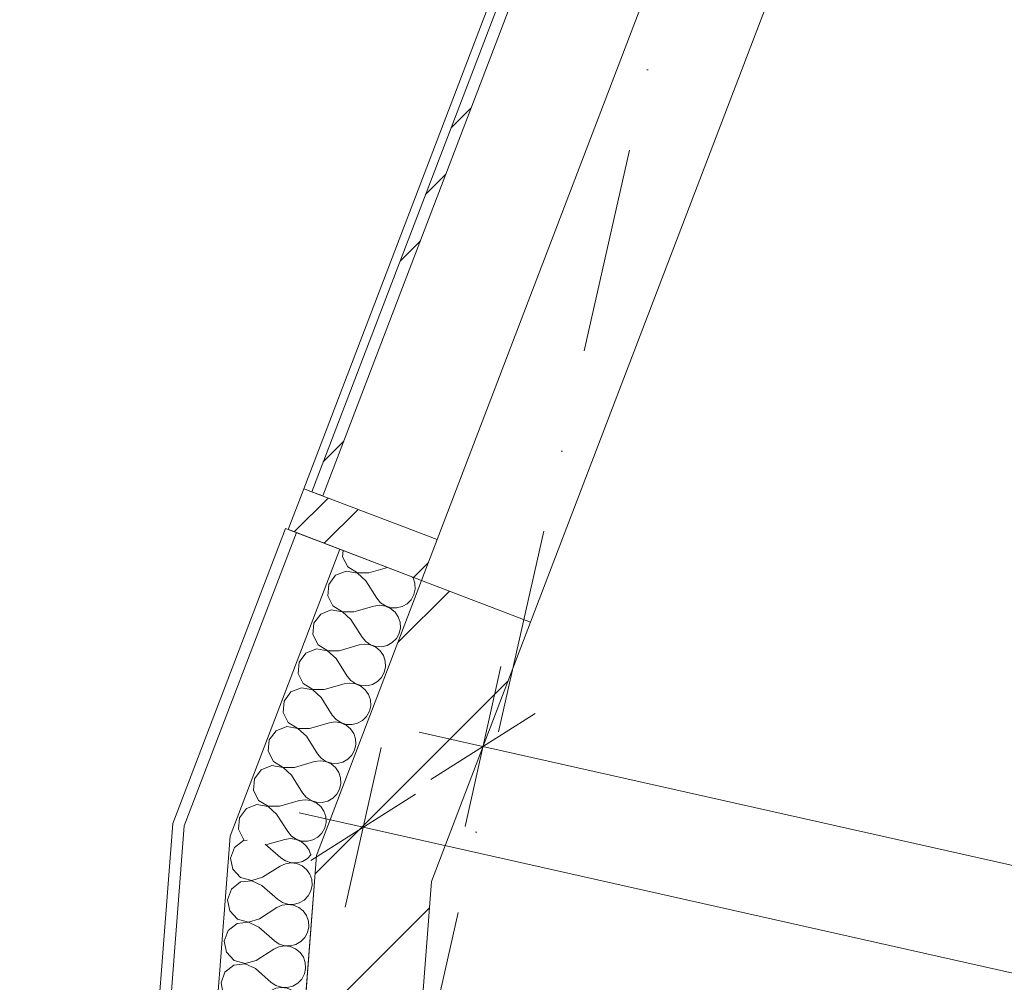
# Model space of a CAD drawing. Header units: millimetres. Extents: x -7213913 to -6930480, y 6129472 to 6353620.
# Tile 50 of 256: x -7202554 to -7200865, y 6181703 to 6183354. Entities that reach past the tile are written whole.
import ezdxf
from ezdxf.enums import TextEntityAlignment as Align

# ---------------------------------------------------------------- set-up
doc = ezdxf.new("R2010")
doc.units = ezdxf.units.MM
doc.header["$MEASUREMENT"] = 0
doc.set_wipeout_variables(frame=1)
doc.linetypes.add('Wipeout_Contour', pattern=[1000, 0, -1000])
doc.linetypes.add('Штрихпунктирная', pattern=[670.277762, 352.777767, -176.388884, 0, -141.111112])
for name, color, linetype in [('S - квартира_помещение.АР', 7, 'Continuous'), ('АР-Стены_внешние_.АР', 7, 'Continuous'), ('АР-Стены_Наружные ВИТРАЖ', 7, 'Continuous'), ('АР-Стены_Перегородки_межквартирные_200.АР', 7, 'Continuous'), ('АР-Чертеж-Оси_Осевые размеры.АР', 7, 'Continuous'), ('АР-Чертеж-Размеры.АР', 7, 'Continuous')]:
    doc.layers.add(name, color=color, linetype=linetype)
for name, color, linetype, lineweight in [('S - квартира_помещение.АР_Ном._пера__2', 8, 'Continuous', 15), ('АР-Стены_внешние_.АР_Ном._пера__1', 7, 'Continuous', 0), ('АР-Стены_Наружные ВИТРАЖ_Ном._пера__120', 7, 'Continuous', 0), ('АР-Стены_Перегородки_межквартирные_200.АР_Ном._пера__1', 7, 'Continuous', 30), ('АР-Чертеж-Оси_Осевые размеры.АР_Ном._пера__120', 7, 'Continuous', 0), ('АР-Чертеж-Размеры.АР_Ном._пера__1', 7, 'Continuous', 0), ('Паспорта Зон Archicad_Ном._пера__1', 7, 'Continuous', 0)]:
    doc.layers.add(name, color=color, linetype=linetype, lineweight=lineweight)
doc.styles.add('РЎР“Р•РќР•Р\xa0Р\x98Р\xa0_РЎРўР\x98Р›Р¬_1', font='txt')
doc.styles.add('РЎР“Р•РќР•Р\xa0Р\x98Р\xa0_РЎРўР\x98Р›Р¬_2', font='calibri.ttf')
doc.styles.add('РЎР“Р•РќР•Р\xa0Р\x98Р\xa0_РЎРўР\x98Р›Р¬_3', font='GOST_Common.ttf')
doc.styles.add('РЎР“Р•РќР•Р\xa0Р\x98Р\xa0_РЎРўР\x98Р›Р¬_7', font='isocpeur.ttf')
doc.dimstyles.new('СГЕНЕРИР_СТИЛЬ__4', dxfattribs={"dimtxt": 200, "dimasz": 142.5, "dimexe": 0.18, "dimexo": 0.0625, "dimgap": 0, "dimtad": 1, "dimdec": 0, "dimzin": 0, "dimdsep": 46, "dimtxsty": 'РЎР“Р•РќР•Р\xa0Р\x98Р\xa0_РЎРўР\x98Р›Р¬_3', "dimblk": 'ARROWHEAD_6', "dimblk1": 'ARROWHEAD_6', "dimblk2": 'ARROWHEAD_6', "dimcen": 0.09, "dimse1": 1, "dimse2": 1, "dimclrd": 7, "dimclre": 7, "dimclrt": 7, "dimazin": 0, "dimtfac": 1, "dimtdec": 4, "dimtmove": 2, "dimatfit": 3, "dimfxl": 1, "dimtolj": 1, "dimtzin": 0, "dimarcsym": 0})
pattern_1 = [(45, (-6566190.34, 6562677.8), (-176.776695, 176.776695), []), (45, (-6566225.7, 6562713.15), (-176.776695, 176.776695), []), (45, (-6566261.05, 6562748.5), (-176.776695, 176.776695), [])]
pattern_2 = [(45, (-6566190.34, 6562677.8), (-127.279217, 127.279217), [])]

# ---------------------------------------------------------------- blocks, each defined once
blk = doc.blocks.new('Жилая комната_1_44_10', base_point=(-7200023.9, 6182168.6))
at = {"layer": 'S - квартира_помещение.АР_Ном._пера__2', "color": 8, "linetype": 'Continuous', "lineweight": 15, "flags": 128}
blk.add_lwpolyline([(-7201866.4, 6181628.9), (-7199593.2, 6181118.3), (-7197084.7, 6180554.9), (-7196690.3, 6182311.2), (-7197275.7, 6182442.7), (-7196918.5, 6184033), (-7200698.3, 6184881.9), (-7201677.4, 6182320.5), (-7201847.4, 6181875.6)], close=True, dxfattribs=at)
at = {"layer": 'Паспорта Зон Archicad_Ном._пера__1', "color": 7, "lineweight": 0, "style": 'РЎР“Р•РќР•Р\xa0Р\x98Р\xa0_РЎРўР\x98Р›Р¬_1'}
blk.add_attdef('ROOM_NUMBER', text='', height=250, rotation=347.3417, dxfattribs=at).set_placement((-7199586.3, 6182252.7), align=Align.MIDDLE_CENTER)
at = {"layer": 'Паспорта Зон Archicad_Ном._пера__1', "color": 7, "lineweight": 0, "style": 'РЎР“Р•РќР•Р\xa0Р\x98Р\xa0_РЎРўР\x98Р›Р¬_2'}
blk.add_attdef('ROOM_AREA', text='', height=200, rotation=347.3417, dxfattribs=at).set_placement((-7197073.3, 6180737.9), align=Align.MIDDLE_RIGHT)
blk = doc.blocks.new('Навесная Стена_16_10', base_point=(-6566190.3, 6562677.8))
at = {"layer": 'АР-Стены_Наружные ВИТРАЖ_Ном._пера__120', "color": 7, "linetype": 'Continuous', "lineweight": 0, "flags": 128}
for points in [[(-7201488.2, 6184061.7), (-7201171.3, 6184890.7)], [(-7201259.4, 6183974.2), (-7200942.5, 6184803.2)], [(-7202066.3, 6182549.4), (-7201515, 6183991.6)], [(-7201837.4, 6182462), (-7201286.2, 6183904.2)]]:
    blk.add_lwpolyline(points, dxfattribs=at)
at = {"color": 254, "linetype": 'Wipeout_Contour', "lineweight": 0, "ltscale": 37969766.86650219}
blk.add_wipeout([(-7201157.3, 6184885.3), (-7201474.2, 6184056.3), (-7201455.5, 6184049.2), (-7201138.6, 6184878.2)], dxfattribs=at).dxf.layer = 'АР-Стены_Наружные ВИТРАЖ'
at = {"color": 254, "linetype": 'Wipeout_Contour', "lineweight": 0, "ltscale": 37968023.73459753}
blk.add_wipeout([(-7201501, 6183986.3), (-7202052.3, 6182544.1), (-7202033.6, 6182536.9), (-7201482.3, 6183979.1)], dxfattribs=at).dxf.layer = 'АР-Стены_Наружные ВИТРАЖ'
at = {"layer": 'АР-Стены_Наружные ВИТРАЖ', "linetype": 'Continuous', "lineweight": 0, "true_color": 0x000000}
h = blk.add_hatch(dxfattribs=at)
h.set_pattern_fill('АЛЮМИНИЙ_000A', color=18, style=0, pattern_type=2)
h.set_pattern_definition(pattern_1)
h.paths.add_polyline_path([(-7201157.3, 6184885.3), (-7201474.2, 6184056.3), (-7201455.5, 6184049.2), (-7201138.6, 6184878.2)])
h = blk.add_hatch(dxfattribs=at)
h.set_pattern_fill('АЛЮМИНИЙ_000A', color=18, style=0, pattern_type=2)
h.set_pattern_definition(pattern_1)
h.paths.add_polyline_path([(-7201501, 6183986.3), (-7202052.3, 6182544.1), (-7202033.6, 6182536.9), (-7201482.3, 6183979.1)])
at = {"layer": 'АР-Стены_Наружные ВИТРАЖ_Ном._пера__120', "color": 7, "linetype": 'Continuous', "lineweight": 0, "flags": 128}
for points in [[(-7201157.3, 6184885.3), (-7201138.6, 6184878.2), (-7201455.5, 6184049.2), (-7201474.2, 6184056.3)], [(-7201501, 6183986.3), (-7201482.3, 6183979.1), (-7202033.6, 6182536.9), (-7202052.3, 6182544.1)]]:
    blk.add_lwpolyline(points, close=True, dxfattribs=at)
at = {"color": 254, "linetype": 'Wipeout_Contour', "lineweight": 0, "ltscale": 37970049.86195967}
blk.add_wipeout([(-7201171.3, 6184890.7), (-7200942.5, 6184803.2), (-7200915.7, 6184873.3), (-7201144.6, 6184960.7)], dxfattribs=at).dxf.layer = 'АР-Стены_Наружные ВИТРАЖ'
at = {"color": 254, "linetype": 'Wipeout_Contour', "lineweight": 0, "ltscale": 37968749.70751681}
blk.add_wipeout([(-7201515, 6183991.6), (-7201286.2, 6183904.2), (-7201259.4, 6183974.2), (-7201488.2, 6184061.7)], dxfattribs=at).dxf.layer = 'АР-Стены_Наружные ВИТРАЖ'
at = {"color": 254, "linetype": 'Wipeout_Contour', "lineweight": 0, "ltscale": 37966563.57363623}
blk.add_wipeout([(-7202093.1, 6182479.4), (-7201864.2, 6182391.9), (-7201837.4, 6182462), (-7202066.3, 6182549.4)], dxfattribs=at).dxf.layer = 'АР-Стены_Наружные ВИТРАЖ'
at = {"layer": 'АР-Стены_Наружные ВИТРАЖ', "linetype": 'Continuous', "lineweight": 0, "true_color": 0x000000}
h = blk.add_hatch(dxfattribs=at)
h.set_pattern_fill('АЛЮМИНИЙ_000A', color=18, style=0, pattern_type=2)
h.set_pattern_definition(pattern_1)
h.paths.add_polyline_path([(-7201171.3, 6184890.7), (-7200942.5, 6184803.2), (-7200915.7, 6184873.3), (-7201144.6, 6184960.7)])
h = blk.add_hatch(dxfattribs=at)
h.set_pattern_fill('АЛЮМИНИЙ_000A', color=18, style=0, pattern_type=2)
h.set_pattern_definition(pattern_1)
h.paths.add_polyline_path([(-7201515, 6183991.6), (-7201286.2, 6183904.2), (-7201259.4, 6183974.2), (-7201488.2, 6184061.7)])
h = blk.add_hatch(dxfattribs=at)
h.set_pattern_fill('АЛЮМИНИЙ_000A', color=18, style=0, pattern_type=2)
h.set_pattern_definition(pattern_1)
h.paths.add_polyline_path([(-7202093.1, 6182479.4), (-7201864.2, 6182391.9), (-7201837.4, 6182462), (-7202066.3, 6182549.4)])
at = {"layer": 'АР-Стены_Наружные ВИТРАЖ_Ном._пера__120', "color": 7, "linetype": 'Continuous', "lineweight": 0, "flags": 128}
for points in [[(-7201171.3, 6184890.7), (-7201144.6, 6184960.7), (-7200915.7, 6184873.3), (-7200942.5, 6184803.2)], [(-7201515, 6183991.6), (-7201488.2, 6184061.7), (-7201259.4, 6183974.2), (-7201286.2, 6183904.2)], [(-7202093.1, 6182479.4), (-7202066.3, 6182549.4), (-7201837.4, 6182462), (-7201864.2, 6182391.9)]]:
    blk.add_lwpolyline(points, close=True, dxfattribs=at)
blk = doc.blocks.new('Стена_163_10', base_point=(-7201770.8, 6182356.2))
at = {"layer": 'АР-Стены_Перегородки_межквартирные_200.АР', "linetype": 'Continuous', "lineweight": 0, "true_color": 0x000000}
h = blk.add_hatch(dxfattribs=at)
h.set_pattern_fill('БЛОКИ_БЕТОННЫЕ_ЭФФЕКТИВН_28', color=18, style=0, pattern_type=2)
h.set_pattern_definition(pattern_2)
h.paths.add_polyline_path([(-7201864.2, 6182391.9), (-7202044.6, 6181919.9), (-7201847.4, 6181875.6), (-7201677.4, 6182320.5)])
at = {"layer": 'АР-Стены_Перегородки_межквартирные_200.АР_Ном._пера__1', "color": 7, "linetype": 'Continuous', "lineweight": 15, "flags": 128}
for points in [[(-7201864.2, 6182391.9), (-7202044.6, 6181919.9)], [(-7201677.4, 6182320.5), (-7201864.2, 6182391.9)], [(-7201847.4, 6181875.6), (-7201677.4, 6182320.5)]]:
    blk.add_lwpolyline(points, dxfattribs=at)
blk = doc.blocks.new('Стена_164_10', base_point=(-7201946, 6181897.8))
at = {"layer": 'АР-Стены_Перегородки_межквартирные_200.АР', "linetype": 'Continuous', "lineweight": 0, "true_color": 0x000000}
h = blk.add_hatch(dxfattribs=at)
h.set_pattern_fill('БЛОКИ_БЕТОННЫЕ_ЭФФЕКТИВН_28', color=18, style=0, pattern_type=2)
h.set_pattern_definition(pattern_2)
h.paths.add_polyline_path([(-7202044.6, 6181919.9), (-7202063.6, 6181673.1), (-7201866.4, 6181628.9), (-7201847.4, 6181875.6)])
at = {"layer": 'АР-Стены_Перегородки_межквартирные_200.АР_Ном._пера__1', "color": 7, "linetype": 'Continuous', "lineweight": 15, "flags": 128}
for points in [[(-7202044.6, 6181919.9), (-7202063.6, 6181673.1)], [(-7201866.4, 6181628.9), (-7201847.4, 6181875.6)], [(-7202063.6, 6181673.1), (-7201866.4, 6181628.9)]]:
    blk.add_lwpolyline(points, dxfattribs=at)
blk = doc.blocks.new('*X680', base_point=(-6566190.3, 6562677.8))
at = {"layer": 'АР-Стены_внешние_.АР_Ном._пера__1', "color": 7, "linetype": 'Continuous', "lineweight": 0}
for p, q in [((-7201998.7, 6182443.3), (-7201999.7, 6182432.6)), ((-7201999.7, 6182432.6), (-7201990.9, 6182415.2)), ((-7201993.6, 6182408.1), (-7202011.8, 6182401)), ((-7201974.4, 6182404.6), (-7201993.6, 6182408.1)), ((-7201990.9, 6182415.2), (-7201974.3, 6182404.9)), ((-7201954.8, 6182404.9), (-7201922.5, 6182414.2)), ((-7202011.8, 6182401), (-7202023.5, 6182385.3)), ((-7201959.9, 6182391.6), (-7201974.4, 6182404.6)), ((-7201974.3, 6182404.9), (-7201954.8, 6182404.9)), ((-7201959.9, 6182391.6), (-7201940.9, 6182361.4)), ((-7201878.7, 6182396.4), (-7201879.7, 6182397.8)), ((-7201875.6, 6182387.1), (-7201878.7, 6182396.4)), ((-7202023.5, 6182385.3), (-7202025.2, 6182365.9)), ((-7201877.3, 6182367.7), (-7201875.1, 6182377.3)), ((-7201875.1, 6182377.3), (-7201875.6, 6182387.1)), ((-7202025.2, 6182365.9), (-7202016.4, 6182348.4)), ((-7201940.9, 6182361.4), (-7201934.5, 6182353.9)), ((-7201889, 6182352), (-7201882, 6182359)), ((-7201882, 6182359), (-7201877.3, 6182367.7)), ((-7202019.1, 6182341.4), (-7202037.3, 6182334.2)), ((-7201999.9, 6182337.9), (-7202019.1, 6182341.4)), ((-7202016.4, 6182348.4), (-7201999.8, 6182338.2)), ((-7201999.8, 6182338.2), (-7201980.3, 6182338.2)), ((-7201980.3, 6182338.2), (-7201946, 6182348)), ((-7201936.2, 6182349.4), (-7201946, 6182348)), ((-7201926.4, 6182348.1), (-7201936.2, 6182349.4)), ((-7201934.5, 6182353.9), (-7201926.3, 6182348.3)), ((-7201917.4, 6182344.1), (-7201926.4, 6182348.1)), ((-7201926.3, 6182348.3), (-7201917, 6182345.3)), ((-7201909.8, 6182337.8), (-7201917.4, 6182344.1)), ((-7201917, 6182345.3), (-7201907.1, 6182344.9)), ((-7201907.1, 6182344.9), (-7201897.6, 6182347.2)), ((-7201897.6, 6182347.2), (-7201889, 6182352)), ((-7202037.3, 6182334.2), (-7202049, 6182318.6)), ((-7201985.4, 6182324.9), (-7201999.9, 6182337.9)), ((-7201985.4, 6182324.9), (-7201966.4, 6182294.7)), ((-7201904.2, 6182329.7), (-7201909.8, 6182337.8)), ((-7201901.1, 6182320.4), (-7201904.2, 6182329.7)), ((-7202049, 6182318.6), (-7202050.7, 6182299.2)), ((-7201902.8, 6182301), (-7201900.6, 6182310.6)), ((-7201900.6, 6182310.6), (-7201901.1, 6182320.4)), ((-7202050.7, 6182299.2), (-7202041.9, 6182281.7)), ((-7201966.4, 6182294.7), (-7201960, 6182287.1)), ((-7201914.5, 6182285.3), (-7201907.5, 6182292.3)), ((-7201907.5, 6182292.3), (-7201902.8, 6182301)), ((-7202044.6, 6182274.7), (-7202062.8, 6182267.5)), ((-7202025.4, 6182271.2), (-7202044.6, 6182274.7)), ((-7202041.9, 6182281.7), (-7202025.3, 6182271.5)), ((-7202010.9, 6182258.2), (-7202025.4, 6182271.2)), ((-7202025.3, 6182271.5), (-7202005.8, 6182271.5)), ((-7202005.8, 6182271.5), (-7201971.5, 6182281.3)), ((-7201961.7, 6182282.7), (-7201971.5, 6182281.3)), ((-7201951.9, 6182281.4), (-7201961.7, 6182282.7)), ((-7201960, 6182287.1), (-7201951.8, 6182281.6)), ((-7201942.9, 6182277.4), (-7201951.9, 6182281.4)), ((-7201951.8, 6182281.6), (-7201942.5, 6182278.6)), ((-7201935.3, 6182271.1), (-7201942.9, 6182277.4)), ((-7201942.5, 6182278.6), (-7201932.6, 6182278.2)), ((-7201929.7, 6182263), (-7201935.3, 6182271.1)), ((-7201932.6, 6182278.2), (-7201923.1, 6182280.5)), ((-7201923.1, 6182280.5), (-7201914.5, 6182285.3)), ((-7202062.8, 6182267.5), (-7202074.5, 6182251.9)), ((-7202010.9, 6182258.2), (-7201991.9, 6182227.9)), ((-7201926.6, 6182253.7), (-7201929.7, 6182263)), ((-7202074.5, 6182251.9), (-7202076.2, 6182232.4)), ((-7201928.3, 6182234.2), (-7201926.1, 6182243.8)), ((-7201926.1, 6182243.8), (-7201926.6, 6182253.7)), ((-7202076.2, 6182232.4), (-7202067.5, 6182215)), ((-7201991.9, 6182227.9), (-7201985.5, 6182220.4)), ((-7201985.5, 6182220.4), (-7201977.3, 6182214.9)), ((-7201940, 6182218.6), (-7201933, 6182225.6)), ((-7201933, 6182225.6), (-7201928.3, 6182234.2)), ((-7202070.1, 6182207.9), (-7202088.3, 6182200.8)), ((-7202050.9, 6182204.5), (-7202070.1, 6182207.9)), ((-7202067.5, 6182215), (-7202050.8, 6182204.8)), ((-7202036.4, 6182191.4), (-7202050.9, 6182204.5)), ((-7202050.8, 6182204.8), (-7202031.3, 6182204.8)), ((-7202031.3, 6182204.8), (-7201997, 6182214.6)), ((-7201987.2, 6182216), (-7201997, 6182214.6)), ((-7201977.5, 6182214.6), (-7201987.2, 6182216)), ((-7201968.4, 6182210.7), (-7201977.5, 6182214.6)), ((-7201977.3, 6182214.9), (-7201968, 6182211.8)), ((-7201960.8, 6182204.4), (-7201968.4, 6182210.7)), ((-7201968, 6182211.8), (-7201958.1, 6182211.4)), ((-7201955.2, 6182196.3), (-7201960.8, 6182204.4)), ((-7201958.1, 6182211.4), (-7201948.6, 6182213.8)), ((-7201948.6, 6182213.8), (-7201940, 6182218.6)), ((-7202088.3, 6182200.8), (-7202100, 6182185.2)), ((-7202036.4, 6182191.4), (-7202017.4, 6182161.2)), ((-7201952.1, 6182187), (-7201955.2, 6182196.3)), ((-7201951.6, 6182177.1), (-7201952.1, 6182187)), ((-7202100, 6182185.2), (-7202101.7, 6182165.7)), ((-7201953.8, 6182167.5), (-7201951.6, 6182177.1)), ((-7202101.7, 6182165.7), (-7202093, 6182148.3)), ((-7202017.4, 6182161.2), (-7202011, 6182153.7)), ((-7202011, 6182153.7), (-7202002.9, 6182148.2)), ((-7201965.5, 6182151.9), (-7201958.6, 6182158.9)), ((-7201958.6, 6182158.9), (-7201953.8, 6182167.5)), ((-7202095.6, 6182141.2), (-7202113.8, 6182134.1)), ((-7202076.4, 6182137.8), (-7202095.6, 6182141.2)), ((-7202093, 6182148.3), (-7202076.3, 6182138)), ((-7202061.9, 6182124.7), (-7202076.4, 6182137.8)), ((-7202076.3, 6182138), (-7202056.8, 6182138.1)), ((-7202056.8, 6182138.1), (-7202022.5, 6182147.9)), ((-7202012.7, 6182149.3), (-7202022.5, 6182147.9)), ((-7202003, 6182147.9), (-7202012.7, 6182149.3)), ((-7201993.9, 6182144), (-7202003, 6182147.9)), ((-7202002.9, 6182148.2), (-7201993.5, 6182145.1)), ((-7201986.3, 6182137.7), (-7201993.9, 6182144)), ((-7201993.5, 6182145.1), (-7201983.6, 6182144.7)), ((-7201980.7, 6182129.6), (-7201986.3, 6182137.7)), ((-7201983.6, 6182144.7), (-7201974.1, 6182147)), ((-7201974.1, 6182147), (-7201965.5, 6182151.9)), ((-7202113.8, 6182134.1), (-7202125.5, 6182118.4)), ((-7202061.9, 6182124.7), (-7202042.9, 6182094.5)), ((-7201977.6, 6182120.2), (-7201980.7, 6182129.6)), ((-7201977.1, 6182110.4), (-7201977.6, 6182120.2)), ((-7202125.5, 6182118.4), (-7202127.2, 6182099)), ((-7201979.3, 6182100.8), (-7201977.1, 6182110.4)), ((-7202127.2, 6182099), (-7202118.5, 6182081.6)), ((-7202042.9, 6182094.5), (-7202036.5, 6182087)), ((-7202036.5, 6182087), (-7202028.4, 6182081.5)), ((-7201999.6, 6182080.3), (-7201991, 6182085.2)), ((-7201991, 6182085.2), (-7201984.1, 6182092.2)), ((-7201984.1, 6182092.2), (-7201979.3, 6182100.8)), ((-7202121.2, 6182074.5), (-7202139.3, 6182067.4)), ((-7202101.9, 6182071), (-7202121.2, 6182074.5)), ((-7202118.5, 6182081.6), (-7202101.8, 6182071.3)), ((-7202087.4, 6182058), (-7202101.9, 6182071)), ((-7202101.8, 6182071.3), (-7202082.3, 6182071.3)), ((-7202082.3, 6182071.3), (-7202048, 6182081.2)), ((-7202038.2, 6182082.5), (-7202048, 6182081.2)), ((-7202028.5, 6182081.2), (-7202038.2, 6182082.5)), ((-7202019.4, 6182077.2), (-7202028.5, 6182081.2)), ((-7202028.4, 6182081.5), (-7202019, 6182078.4)), ((-7202011.8, 6182071), (-7202019.4, 6182077.2)), ((-7202019, 6182078.4), (-7202009.1, 6182078)), ((-7202006.2, 6182062.8), (-7202011.8, 6182071)), ((-7202009.1, 6182078), (-7201999.6, 6182080.3)), ((-7202151, 6182051.7), (-7202152.7, 6182032.3)), ((-7202139.3, 6182067.4), (-7202151, 6182051.7)), ((-7202087.4, 6182058), (-7202068.4, 6182027.8)), ((-7202003.1, 6182053.5), (-7202006.2, 6182062.8)), ((-7202002.6, 6182043.7), (-7202003.1, 6182053.5)), ((-7202004.8, 6182034.1), (-7202002.6, 6182043.7)), ((-7202152.7, 6182032.3), (-7202144, 6182014.8)), ((-7202068.4, 6182027.8), (-7202062, 6182020.3)), ((-7202062, 6182020.3), (-7202053.9, 6182014.7)), ((-7202025.1, 6182013.6), (-7202016.5, 6182018.4)), ((-7202016.5, 6182018.4), (-7202009.6, 6182025.4)), ((-7202009.6, 6182025.4), (-7202004.8, 6182034.1)), ((-7202164.8, 6182000.6), (-7202176.5, 6181985)), ((-7202146.7, 6182007.8), (-7202164.8, 6182000.6)), ((-7202127.4, 6182004.3), (-7202146.7, 6182007.8)), ((-7202144, 6182014.8), (-7202127.3, 6182004.6)), ((-7202112.9, 6181991.3), (-7202127.4, 6182004.3)), ((-7202127.3, 6182004.6), (-7202107.8, 6182004.6)), ((-7202107.8, 6182004.6), (-7202073.5, 6182014.4)), ((-7202063.7, 6182015.8), (-7202073.5, 6182014.4)), ((-7202054, 6182014.5), (-7202063.7, 6182015.8)), ((-7202044.9, 6182010.5), (-7202054, 6182014.5)), ((-7202053.9, 6182014.7), (-7202044.5, 6182011.7)), ((-7202037.3, 6182004.2), (-7202044.9, 6182010.5)), ((-7202044.5, 6182011.7), (-7202034.7, 6182011.3)), ((-7202031.8, 6181996.1), (-7202037.3, 6182004.2)), ((-7202034.7, 6182011.3), (-7202025.1, 6182013.6)), ((-7202176.5, 6181985), (-7202178.2, 6181965.6)), ((-7202112.9, 6181991.3), (-7202093.9, 6181961.1)), ((-7202028.6, 6181986.8), (-7202031.8, 6181996.1)), ((-7202028.1, 6181977), (-7202028.6, 6181986.8)), ((-7202035.1, 6181958.7), (-7202030.3, 6181967.4)), ((-7202030.3, 6181967.4), (-7202028.1, 6181977)), ((-7202178.2, 6181965.6), (-7202169.5, 6181948.1)), ((-7202093.9, 6181961.1), (-7202087.5, 6181953.5)), ((-7202087.5, 6181953.5), (-7202079.4, 6181948)), ((-7202050.6, 6181946.9), (-7202042, 6181951.7)), ((-7202042, 6181951.7), (-7202035.1, 6181958.7)), ((-7202169.5, 6181948.1), (-7202169.1, 6181947.9)), ((-7202129.5, 6181939), (-7202099, 6181947.7)), ((-7202089.2, 6181949.1), (-7202099, 6181947.7)), ((-7202079.5, 6181947.8), (-7202089.2, 6181949.1)), ((-7202070.4, 6181943.8), (-7202079.5, 6181947.8)), ((-7202079.4, 6181948), (-7202070, 6181945)), ((-7202062.8, 6181937.5), (-7202070.4, 6181943.8)), ((-7202070, 6181945), (-7202060.2, 6181944.6)), ((-7202057.3, 6181929.4), (-7202062.8, 6181937.5)), ((-7202060.2, 6181944.6), (-7202050.6, 6181946.9)), ((-7202054.8, 6181922.2), (-7202057.3, 6181929.4))]:
    blk.add_line(p, q, dxfattribs=at)
blk = doc.blocks.new('Стена_320_10', base_point=(-7201864.2, 6182391.9))
at = {"layer": 'АР-Стены_внешние_.АР_Ном._пера__1', "color": 7, "linetype": 'Continuous', "lineweight": 0}
for p, q in [((-7202079, 6182474), (-7202271.4, 6181970.9)), ((-7202004.3, 6182445.5), (-7202192.5, 6181953.1))]:
    blk.add_line(p, q, dxfattribs=at)
at = {"layer": 'АР-Стены_внешние_.АР_Ном._пера__1', "color": 7, "linetype": 'Continuous', "lineweight": 0, "flags": 128}
for points in [[(-7202097.7, 6182481.2), (-7202291.1, 6181975.3)], [(-7202097.7, 6182481.2), (-7202079, 6182474)], [(-7202079, 6182474), (-7202004.3, 6182445.5)], [(-7202004.3, 6182445.5), (-7201864.2, 6182391.9)], [(-7202044.6, 6181919.9), (-7201864.2, 6182391.9)]]:
    blk.add_lwpolyline(points, dxfattribs=at)
at = {"layer": 'АР-Стены_внешние_.АР', "color": 7, "lineweight": 0}
blk.add_blockref('*X680', (-6566190.3, 6562677.8), dxfattribs=at)
blk = doc.blocks.new('*X682', base_point=(-6566190.3, 6562677.8))
at = {"layer": 'АР-Стены_внешние_.АР_Ном._пера__1', "color": 7, "linetype": 'Continuous', "lineweight": 0}
for p, q in [((-7202185, 6181933.9), (-7202191.8, 6181915.6)), ((-7202169.7, 6181946), (-7202185, 6181933.9)), ((-7202163.6, 6181946.6), (-7202169.7, 6181946)), ((-7202132.6, 6181939.7), (-7202105.8, 6181916.2)), ((-7202105.8, 6181916.2), (-7202097.6, 6181910.8)), ((-7202060.2, 6181914.9), (-7202053.4, 6181921.9)), ((-7202191.8, 6181915.6), (-7202187.9, 6181896.5)), ((-7202137, 6181882.8), (-7202106.9, 6181901.9)), ((-7202097.9, 6181906), (-7202106.9, 6181901.9)), ((-7202088.2, 6181907.5), (-7202097.9, 6181906)), ((-7202097.6, 6181910.8), (-7202088.2, 6181907.8)), ((-7202088.2, 6181907.8), (-7202078.3, 6181907.5)), ((-7202078.4, 6181906.3), (-7202088.2, 6181907.5)), ((-7202069.3, 6181902.4), (-7202078.4, 6181906.3)), ((-7202078.3, 6181907.5), (-7202068.8, 6181910)), ((-7202061.7, 6181896.3), (-7202069.3, 6181902.4)), ((-7202068.8, 6181910), (-7202060.2, 6181914.9)), ((-7202187.9, 6181896.5), (-7202174.6, 6181882.3)), ((-7202174.6, 6181882.3), (-7202155.7, 6181877.2)), ((-7202155.7, 6181877.2), (-7202137, 6181882.8)), ((-7202056, 6181888.2), (-7202061.7, 6181896.3)), ((-7202052.7, 6181878.9), (-7202056, 6181888.2)), ((-7202175.1, 6181874.8), (-7202190.5, 6181862.7)), ((-7202155.7, 6181876.9), (-7202175.1, 6181874.8)), ((-7202138.1, 6181868.5), (-7202155.7, 6181876.9)), ((-7202138.1, 6181868.5), (-7202111.3, 6181845)), ((-7202054.2, 6181859.5), (-7202052.1, 6181869.1)), ((-7202052.1, 6181869.1), (-7202052.7, 6181878.9)), ((-7202190.5, 6181862.7), (-7202197.3, 6181844.4)), ((-7202065.7, 6181843.7), (-7202058.9, 6181850.8)), ((-7202058.9, 6181850.8), (-7202054.2, 6181859.5)), ((-7202197.3, 6181844.4), (-7202193.4, 6181825.3)), ((-7202103.4, 6181834.8), (-7202112.4, 6181830.7)), ((-7202111.3, 6181845), (-7202103, 6181839.6)), ((-7202093.7, 6181836.3), (-7202103.4, 6181834.8)), ((-7202103, 6181839.6), (-7202093.6, 6181836.6)), ((-7202083.9, 6181835.1), (-7202093.7, 6181836.3)), ((-7202093.6, 6181836.6), (-7202083.8, 6181836.3)), ((-7202074.8, 6181831.2), (-7202083.9, 6181835.1)), ((-7202083.8, 6181836.3), (-7202074.2, 6181838.7)), ((-7202074.2, 6181838.7), (-7202065.7, 6181843.7)), ((-7202193.4, 6181825.3), (-7202180, 6181811.1)), ((-7202142.5, 6181811.6), (-7202112.4, 6181830.7)), ((-7202067.1, 6181825), (-7202074.8, 6181831.2)), ((-7202061.5, 6181817), (-7202067.1, 6181825)), ((-7202058.2, 6181807.7), (-7202061.5, 6181817)), ((-7202180.6, 6181803.5), (-7202196, 6181791.5)), ((-7202161.2, 6181805.7), (-7202180.6, 6181803.5)), ((-7202180, 6181811.1), (-7202161.2, 6181806)), ((-7202161.2, 6181806), (-7202142.5, 6181811.6)), ((-7202143.6, 6181797.3), (-7202161.2, 6181805.7)), ((-7202059.7, 6181788.2), (-7202057.6, 6181797.9)), ((-7202057.6, 6181797.9), (-7202058.2, 6181807.7)), ((-7202196, 6181791.5), (-7202202.8, 6181773.2)), ((-7202143.6, 6181797.3), (-7202116.7, 6181773.8)), ((-7202064.3, 6181779.5), (-7202059.7, 6181788.2)), ((-7202202.8, 6181773.2), (-7202198.9, 6181754.1)), ((-7202116.7, 6181773.8), (-7202108.5, 6181768.3)), ((-7202099.1, 6181765.1), (-7202108.9, 6181763.6)), ((-7202108.5, 6181768.3), (-7202099.1, 6181765.4)), ((-7202099.1, 6181765.4), (-7202089.3, 6181765.1)), ((-7202089.4, 6181763.9), (-7202099.1, 6181765.1)), ((-7202089.3, 6181765.1), (-7202079.7, 6181767.5)), ((-7202079.7, 6181767.5), (-7202071.2, 6181772.5)), ((-7202071.2, 6181772.5), (-7202064.3, 6181779.5)), ((-7202198.9, 6181754.1), (-7202185.5, 6181739.8)), ((-7202148, 6181740.3), (-7202117.8, 6181759.5)), ((-7202108.9, 6181763.6), (-7202117.8, 6181759.5)), ((-7202080.3, 6181760), (-7202089.4, 6181763.9)), ((-7202072.6, 6181753.8), (-7202080.3, 6181760)), ((-7202066.9, 6181745.8), (-7202072.6, 6181753.8)), ((-7202186.1, 6181732.3), (-7202201.5, 6181720.3)), ((-7202166.7, 6181734.5), (-7202186.1, 6181732.3)), ((-7202185.5, 6181739.8), (-7202166.7, 6181734.8)), ((-7202166.7, 6181734.8), (-7202148, 6181740.3)), ((-7202149.1, 6181726.1), (-7202166.7, 6181734.5)), ((-7202063.7, 6181736.5), (-7202066.9, 6181745.8)), ((-7202063.1, 6181726.6), (-7202063.7, 6181736.5)), ((-7202201.5, 6181720.3), (-7202208.2, 6181702)), ((-7202149.1, 6181726.1), (-7202122.2, 6181702.5)), ((-7202069.8, 6181708.3), (-7202065.2, 6181717)), ((-7202065.2, 6181717), (-7202063.1, 6181726.6)), ((-7202208.2, 6181702), (-7202204.3, 6181682.9)), ((-7202122.2, 6181702.5), (-7202114, 6181697.1)), ((-7202114, 6181697.1), (-7202104.6, 6181694.2)), ((-7202085.2, 6181696.3), (-7202076.7, 6181701.2)), ((-7202076.7, 6181701.2), (-7202069.8, 6181708.3)), ((-7202204.3, 6181682.9), (-7202191, 6181668.6)), ((-7202153.4, 6181669.1), (-7202123.3, 6181688.3)), ((-7202114.3, 6181692.4), (-7202123.3, 6181688.3)), ((-7202104.6, 6181693.9), (-7202114.3, 6181692.4)), ((-7202104.6, 6181694.2), (-7202094.7, 6181693.9)), ((-7202094.8, 6181692.6), (-7202104.6, 6181693.9)), ((-7202085.8, 6181688.8), (-7202094.8, 6181692.6)), ((-7202094.7, 6181693.9), (-7202085.2, 6181696.3)), ((-7202078.1, 6181682.6), (-7202085.8, 6181688.8)), ((-7202072.4, 6181674.6), (-7202078.1, 6181682.6)), ((-7202172.2, 6181663.2), (-7202191.6, 6181661.1)), ((-7202191, 6181668.6), (-7202172.1, 6181663.5)), ((-7202154.5, 6181654.9), (-7202172.2, 6181663.2)), ((-7202172.1, 6181663.5), (-7202153.4, 6181669.1)), ((-7202069.1, 6181665.3), (-7202072.4, 6181674.6)), ((-7202068.5, 6181655.4), (-7202069.1, 6181665.3)), ((-7202206.9, 6181649.1), (-7202213.7, 6181630.8)), ((-7202191.6, 6181661.1), (-7202206.9, 6181649.1)), ((-7202154.5, 6181654.9), (-7202127.7, 6181631.3)), ((-7202075.3, 6181637.1), (-7202070.6, 6181645.8)), ((-7202070.6, 6181645.8), (-7202068.5, 6181655.4)), ((-7202213.7, 6181630.8), (-7202209.8, 6181611.6)), ((-7202127.7, 6181631.3), (-7202119.5, 6181625.9)), ((-7202090.7, 6181625.1), (-7202082.1, 6181630)), ((-7202082.1, 6181630), (-7202075.3, 6181637.1)), ((-7202158.9, 6181597.9), (-7202128.8, 6181617.1)), ((-7202119.8, 6181621.2), (-7202128.8, 6181617.1)), ((-7202110.1, 6181622.7), (-7202119.8, 6181621.2)), ((-7202119.5, 6181625.9), (-7202110.1, 6181622.9)), ((-7202110.1, 6181622.9), (-7202100.2, 6181622.7)), ((-7202100.3, 6181621.4), (-7202110.1, 6181622.7)), ((-7202091.2, 6181617.6), (-7202100.3, 6181621.4)), ((-7202100.2, 6181622.7), (-7202090.7, 6181625.1)), ((-7202083.6, 6181611.4), (-7202091.2, 6181617.6)), ((-7202209.8, 6181611.6), (-7202196.5, 6181597.4)), ((-7202196.5, 6181597.4), (-7202177.6, 6181592.3)), ((-7202177.6, 6181592.3), (-7202158.9, 6181597.9)), ((-7202077.9, 6181603.3), (-7202083.6, 6181611.4)), ((-7202074.6, 6181594), (-7202077.9, 6181603.3)), ((-7202197, 6181589.9), (-7202212.4, 6181577.9)), ((-7202177.6, 6181592), (-7202197, 6181589.9)), ((-7202160, 6181583.7), (-7202177.6, 6181592)), ((-7202160, 6181583.7), (-7202133.2, 6181560.1)), ((-7202076.1, 6181574.6), (-7202074, 6181584.2)), ((-7202074, 6181584.2), (-7202074.6, 6181594)), ((-7202212.4, 6181577.9), (-7202219.2, 6181559.5)), ((-7202087.6, 6181558.8), (-7202080.8, 6181565.9)), ((-7202080.8, 6181565.9), (-7202076.1, 6181574.6)), ((-7202219.2, 6181559.5), (-7202215.3, 6181540.4)), ((-7202164.4, 6181526.7), (-7202134.3, 6181545.9)), ((-7202125.3, 6181549.9), (-7202134.3, 6181545.9)), ((-7202133.2, 6181560.1), (-7202124.9, 6181554.7)), ((-7202115.6, 6181551.4), (-7202125.3, 6181549.9)), ((-7202124.9, 6181554.7), (-7202115.5, 6181551.7)), ((-7202105.8, 6181550.2), (-7202115.6, 6181551.4)), ((-7202115.5, 6181551.7), (-7202105.7, 6181551.4)), ((-7202096.7, 6181546.3), (-7202105.8, 6181550.2)), ((-7202105.7, 6181551.4), (-7202096.1, 6181553.9)), ((-7202089, 6181540.2), (-7202096.7, 6181546.3)), ((-7202096.1, 6181553.9), (-7202087.6, 6181558.8)), ((-7202215.3, 6181540.4), (-7202201.9, 6181526.2)), ((-7202083.4, 6181532.1), (-7202089, 6181540.2)), ((-7202080.1, 6181522.8), (-7202083.4, 6181532.1)), ((-7202202.5, 6181518.7), (-7202217.9, 6181506.6)), ((-7202183.1, 6181520.8), (-7202202.5, 6181518.7)), ((-7202201.9, 6181526.2), (-7202183.1, 6181521.1)), ((-7202183.1, 6181521.1), (-7202164.4, 6181526.7)), ((-7202165.5, 6181512.4), (-7202183.1, 6181520.8)), ((-7202165.5, 6181512.4), (-7202138.6, 6181488.9)), ((-7202081.6, 6181503.4), (-7202079.5, 6181513)), ((-7202079.5, 6181513), (-7202080.1, 6181522.8)), ((-7202217.9, 6181506.6), (-7202224.7, 6181488.3)), ((-7202093.1, 6181487.6), (-7202086.2, 6181494.7)), ((-7202086.2, 6181494.7), (-7202081.6, 6181503.4)), ((-7202224.7, 6181488.3), (-7202220.8, 6181469.2)), ((-7202130.8, 6181478.7), (-7202139.7, 6181474.6)), ((-7202138.6, 6181488.9), (-7202130.4, 6181483.5)), ((-7202121, 6181480.2), (-7202130.8, 6181478.7)), ((-7202130.4, 6181483.5), (-7202121, 6181480.5)), ((-7202121, 6181480.5), (-7202111.2, 6181480.2)), ((-7202111.3, 6181479), (-7202121, 6181480.2)), ((-7202102.2, 6181475.1), (-7202111.3, 6181479)), ((-7202111.2, 6181480.2), (-7202101.6, 6181482.6)), ((-7202101.6, 6181482.6), (-7202093.1, 6181487.6)), ((-7202220.8, 6181469.2), (-7202207.4, 6181455)), ((-7202169.9, 6181455.5), (-7202139.7, 6181474.6)), ((-7202094.5, 6181468.9), (-7202102.2, 6181475.1)), ((-7202088.8, 6181460.9), (-7202094.5, 6181468.9)), ((-7202085.6, 6181451.6), (-7202088.8, 6181460.9)), ((-7202208, 6181447.4), (-7202223.4, 6181435.4)), ((-7202188.6, 6181449.6), (-7202208, 6181447.4)), ((-7202207.4, 6181455), (-7202188.6, 6181449.9)), ((-7202188.6, 6181449.9), (-7202169.9, 6181455.5)), ((-7202171, 6181441.2), (-7202188.6, 6181449.6)), ((-7202085, 6181441.8), (-7202085.6, 6181451.6)), ((-7202223.4, 6181435.4), (-7202226.4, 6181427.2)), ((-7202171, 6181441.2), (-7202148.1, 6181421.2)), ((-7202091.7, 6181423.5), (-7202087.1, 6181432.1)), ((-7202087.1, 6181432.1), (-7202085, 6181441.8)), ((-7202097.7, 6181417.3), (-7202091.7, 6181423.5))]:
    blk.add_line(p, q, dxfattribs=at)
blk = doc.blocks.new('Стена_321_10', base_point=(-7202044.6, 6181919.9))
at = {"layer": 'АР-Стены_внешние_.АР_Ном._пера__1', "color": 7, "linetype": 'Continuous', "lineweight": 0}
for p, q in [((-7202271.4, 6181970.9), (-7202312.7, 6181433.8)), ((-7202192.5, 6181953.1), (-7202232.9, 6181427.7))]:
    blk.add_line(p, q, dxfattribs=at)
at = {"layer": 'АР-Стены_внешние_.АР_Ном._пера__1', "color": 7, "linetype": 'Continuous', "lineweight": 0, "flags": 128}
for points in [[(-7202291.1, 6181975.3), (-7202332.6, 6181435.4)], [(-7202083.3, 6181416.2), (-7202044.6, 6181919.9)], [(-7202332.6, 6181435.4), (-7202312.7, 6181433.8)], [(-7202312.7, 6181433.8), (-7202232.9, 6181427.7)], [(-7202232.9, 6181427.7), (-7202083.3, 6181416.2)]]:
    blk.add_lwpolyline(points, dxfattribs=at)
at = {"layer": 'АР-Стены_внешние_.АР', "color": 7, "lineweight": 0}
blk.add_blockref('*X682', (-6566190.3, 6562677.8), dxfattribs=at)
blk = doc.blocks.new('Стандартный Маркер Сетки[178]_10', base_point=(-7196881.6, 6203728.6))
at = {"layer": 'АР-Чертеж-Оси_Осевые размеры.АР_Ном._пера__120', "color": 7, "linetype": 'Штрихпунктирная', "lineweight": 0}
blk.add_line((-7197100.8, 6202752.9), (-7211872.8, 6136980.9), dxfattribs=at)
at = {"layer": 'АР-Чертеж-Оси_Осевые размеры.АР_Ном._пера__120', "color": 7, "lineweight": 0, "style": 'РЎР“Р•РќР•Р\xa0Р\x98Р\xa0_РЎРўР\x98Р›Р¬_7'}
blk.add_attdef('AC_MarkerText_1', text='', height=350, rotation=347.3417, dxfattribs=at).set_placement((-7212163.2, 6135688.1), align=Align.TOP_CENTER)
blk = doc.blocks.new('*D1034', base_point=(-6566190.3, 6562677.8))
at = {"layer": 'АР-Чертеж-Размеры.АР_Ном._пера__1', "color": 7, "linetype": 'Continuous', "lineweight": 0, "transparency": 16777216}
for p, q in [((-7201933.7, 6182105.7), (-7201995.3, 6181831.3)), ((-7201874.9, 6182025.2), (-7202054.1, 6181911.7)), ((-7201964.5, 6181968.5), (-7202074.3, 6181993.1)), ((-7199525.3, 6181420.7), (-7201964.5, 6181968.5)), ((-7199494.4, 6181557.9), (-7199556.1, 6181283.4)), ((-7199614.9, 6181363.9), (-7199435.7, 6181477.4)), ((-7199415.5, 6181396), (-7199525.3, 6181420.7))]:
    blk.add_line(p, q, dxfattribs=at)
at = {"layer": 'АР-Чертеж-Размеры.АР_Ном._пера__1', "color": 7, "lineweight": 0, "transparency": 16777216, "insert": (-7200521.9, 6181718.9), "char_height": 200, "attachment_point": 7, "rotation": 347.3417, "style": 'РЎР“Р•РќР•Р\xa0Р\x98Р\xa0_РЎРўР\x98Р›Р¬_3'}
blk.add_mtext('\\A1;{\\pql;\\fGOST Common|b0|i0|c204|p0;\\W1.000000;2\xa0500}', dxfattribs=at)
blk = doc.blocks.new('ARROWHEAD_6')
at = {"color": 0, "linetype": 'Continuous', "lineweight": 0}
for p, q in [((-0.5, -0.5), (0.5, 0.5)), ((0, 0), (-1, 0))]:
    blk.add_line(p, q, dxfattribs=at)
blk = doc.blocks.new('*D1208', base_point=(-6566190.3, 6562677.8))
at = {"layer": 'АР-Чертеж-Размеры.АР_Ном._пера__1', "color": 7, "linetype": 'Continuous', "lineweight": 0, "transparency": 16777216}
for p, q in [((-7201728.2, 6182244.4), (-7201789.8, 6181970)), ((-7201669.4, 6182164), (-7201848.6, 6182050.5)), ((-7201759, 6182107.2), (-7201868.7, 6182131.9)), ((-7196977.3, 6181033.3), (-7201759, 6182107.2)), ((-7196946.5, 6181170.5), (-7197008.2, 6180896.1)), ((-7197066.9, 6180976.6), (-7196887.7, 6181090.1)), ((-7196867.6, 6181008.7), (-7196977.3, 6181033.3))]:
    blk.add_line(p, q, dxfattribs=at)
at = {"layer": 'АР-Чертеж-Размеры.АР_Ном._пера__1', "color": 7, "lineweight": 0, "transparency": 16777216, "insert": (-7199135.4, 6181592.4), "char_height": 200, "attachment_point": 7, "rotation": 347.3417, "style": 'РЎР“Р•РќР•Р\xa0Р\x98Р\xa0_РЎРўР\x98Р›Р¬_3'}
blk.add_mtext('\\A1;{\\pql;\\fGOST Common|b0|i0|c204|p0;\\W1.000000;4\xa0901}', dxfattribs=at)

msp = doc.modelspace()

# ---------------------------------------------------------------- linework, layer by layer
at = {"layer": 'S - квартира_помещение.АР', "color": 254, "linetype": 'Continuous', "lineweight": 0, "true_color": 0xffe1c4, "flags": 128}
msp.add_lwpolyline([(-7201866.4, 6181628.9), (-7199593.2, 6181118.3), (-7197084.7, 6180554.9), (-7196690.3, 6182311.2), (-7197275.7, 6182442.7), (-7196918.5, 6184033), (-7200698.3, 6184881.9), (-7201677.4, 6182320.5), (-7201847.4, 6181875.6)], close=True, dxfattribs=at)

# ---------------------------------------------------------------- block references
at = {"layer": 'S - квартира_помещение.АР', "color": 7, "linetype": 'Continuous', "lineweight": 0}
msp.add_blockref('Жилая комната_1_44_10', (-7200023.9, 6182168.6), dxfattribs=at)
at = {"layer": 'АР-Стены_внешние_.АР', "color": 7, "lineweight": 0}
msp.add_blockref('Стена_321_10', (-7202044.6, 6181919.9), dxfattribs=at)
at = {"layer": 'АР-Стены_Перегородки_межквартирные_200.АР', "color": 7, "lineweight": 0}
msp.add_blockref('Стена_164_10', (-7201946, 6181897.8), dxfattribs=at)

# ---------------------------------------------------------------- dimensions: what is measured, and where the dimension line sits
at = {"layer": 'АР-Чертеж-Размеры.АР', "color": 7, "linetype": 'Continuous', "lineweight": 0}
for base, p1, p2, picture, middle in [((-7201964.5, 6181968.5), (-7199593.2, 6181118.3), (-7202032.4, 6181666.1), '*D1034', (-7200165.3, 6181741.3)), ((-7201759, 6182107.2), (-7197013.9, 6180870.4), (-7201758.3, 6182110), '*D1208', (-7198778.7, 6181614.8))]:
    dim = msp.add_linear_dim(base=base, p1=p1, p2=p2, angle=167.3417, dimstyle='СГЕНЕРИР_СТИЛЬ__4', dxfattribs=at)
    dim.commit()
    dim.dimension.update_dxf_attribs({"geometry": picture, "text_midpoint": middle, "dimtype": 160, "text_rotation": 347.3417})

# ---------------------------------------------------------------- next in the draw order: block references
at = {"layer": 'АР-Стены_Наружные ВИТРАЖ', "linetype": 'Continuous', "lineweight": 0}
msp.add_blockref('Навесная Стена_16_10', (-6566190.3, 6562677.8), dxfattribs=at)

# ---------------------------------------------------------------- next in the draw order: block references
at = {"layer": 'АР-Стены_внешние_.АР', "color": 7, "lineweight": 0}
msp.add_blockref('Стена_320_10', (-7201864.2, 6182391.9), dxfattribs=at)
at = {"layer": 'АР-Стены_Перегородки_межквартирные_200.АР', "color": 7, "lineweight": 0}
msp.add_blockref('Стена_163_10', (-7201770.8, 6182356.2), dxfattribs=at)
at = {"layer": 'АР-Чертеж-Оси_Осевые размеры.АР', "color": 8, "linetype": 'Continuous', "lineweight": 15}
msp.add_blockref('Стандартный Маркер Сетки[178]_10', (-7196881.6, 6203728.6), dxfattribs=at)

doc.saveas('drawing.dxf')
